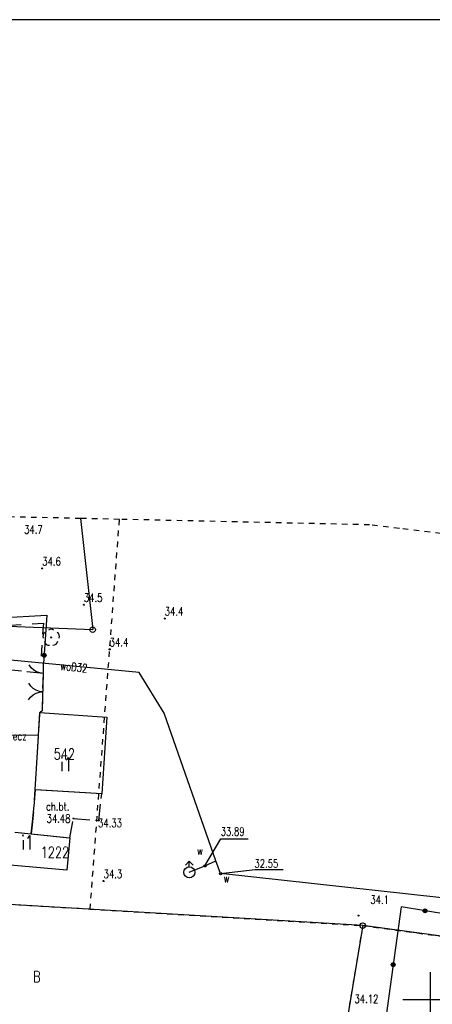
# Model space of a CAD drawing. Header units: millimetres. Extents: x 42484 to 45713, y 27065 to 28593.
# Tile 8 of 23: x 42555 to 42592, y 28504 to 28593. Entities that reach past the tile are written whole.
import ezdxf
from ezdxf.enums import TextEntityAlignment as Align

# ---------------------------------------------------------------- set-up
doc = ezdxf.new("R2010")
doc.units = ezdxf.units.MM
for name, pattern in [('1', [2, 1, -1]), ('2', [1, 0.5, -0.5]), ('423', [2, 1.5, -0.5]), ('901', [0])]:
    doc.linetypes.add(name, pattern=pattern)
for name, color, linetype in [('202-punkt_graniczny', 7, 'Continuous'), ('210-oznaczenie_konturu_uzytku_g', 7, 'Continuous'), ('218-kontur_uzytku_gruntowego', 7, 'Continuous'), ('219-dzialka_ewidencyjna', 7, 'Continuous'), ('312-budynek_ewidencyjny', 7, 'Continuous'), ('312-oznaczenie_budynku_ewidency', 7, 'Continuous'), ('brama', 7, 'Continuous'), ('chodnik', 7, 'Continuous'), ('chodnik-Atr17', 7, 'Continuous'), ('drzewo_lisciaste', 7, 'Continuous'), ('furtka', 7, 'Continuous'), ('hydrant', 7, 'Continuous'), ('inny_obiekt_zagospodarowania_te', 7, 'Continuous'), ('ogrodzenie_trwale', 7, 'Continuous'), ('opisy', 7, 'Continuous'), ('pikieta_naturalna', 7, 'Continuous'), ('pikieta_naturalna-Atr2', 7, 'Continuous'), ('pikieta_sztuczna', 7, 'Continuous'), ('pikieta_sztuczna-Atr2', 7, 'Continuous'), ('przewod_kanalizacyjny', 7, 'Continuous'), ('przewod_kanalizacyjny-Atr1', 7, 'Continuous'), ('przewod_wodociagowy', 7, 'Continuous'), ('przewod_wodociagowy-Atr1', 7, 'Continuous'), ('rzedna-Atr2', 7, 'Continuous'), ('Zakres', 7, 'Continuous'), ('zasuwa_lub_zawor', 7, 'Continuous'), ('zasuwa_lub_zawor-Atr17', 7, 'Continuous')]:
    doc.layers.add(name, color=color, linetype=linetype)
doc.layers.add('KAM-pro Biała Zarys', color=7, linetype='Continuous', lineweight=9)
doc.styles.add('STYL_ARIAL', font='simplex', dxfattribs={"width": 0.75, "oblique": 0.1})

# ---------------------------------------------------------------- blocks, each defined once
blk = doc.blocks.new('202')
at = {"color": 0}
blk.add_circle((0, 0), 0.25, dxfattribs=at)
blk = doc.blocks.new('OK02')
at = {"color": 7}
for points in [[(-0.75, 1.299, 0), (-0.4963, 1.1147, 0), (-0.2865, 0.8817, 0), (-0.1297, 0.6101, 0), (-0.0328, 0.3119, 0), (0, 0, 0)], [(0, 0, 0), (0.0328, 0.3119, 0), (0.1297, 0.6101, 0), (0.2865, 0.8817, 0), (0.4963, 1.1147, 0), (0.75, 1.299, 0)]]:
    blk.add_polyline3d(points, dxfattribs=at)
blk = doc.blocks.new('OK04')
at = {"color": 7}
blk.add_polyline3d([(0, 0.001, 0), (0.0328, 0.3129, 0), (0.1297, 0.6111, 0), (0.2865, 0.8827, 0), (0.4963, 1.1157, 0), (0.75, 1.3, 0)], dxfattribs=at)
blk = doc.blocks.new('PW01')
at = {"color": 7}
blk.add_polyline3d([(0.045, 0, 0), (0.0318, -0.0318, 0), (0, -0.045, 0), (-0.0318, -0.0318, 0), (-0.045, 0, 0), (-0.0318, 0.0318, 0), (0, 0.045, 0), (0.0318, 0.0318, 0), (0.045, 0, 0)], dxfattribs=at)
blk = doc.blocks.new('922')
at = {"color": 0}
blk.add_circle((0, 0), 0.05, dxfattribs=at)
for centre, radius, start, end in [((-0.35, 0.1), 0.4, 119.84816, 203.51949), ((0, 0.35), 0.4, 50.114, 129.886), ((0.35, 0.1), 0.4, 336.88451, 60.15184), ((-0.2, -0.3), 0.4, 187.477, 278.47884), ((0.2, -0.275), 0.425, 262.64593, 349.62892)]:
    blk.add_arc(centre, radius, start, end, dxfattribs=at)
blk = doc.blocks.new('513')
at = {"color": 0}
for p, q in [((-0.35, 0.65), (0, 1)), ((0, 0.5), (0, 1)), ((0, 1), (0.35, 0.65))]:
    blk.add_line(p, q, dxfattribs=at)
blk.add_circle((0, 0), 0.5, dxfattribs=at)

msp = doc.modelspace()

# ---------------------------------------------------------------- linework, layer by layer
at = {"layer": '218-kontur_uzytku_gruntowego', "color": 3, "linetype": '2'}
for points in [[(42561.031, 28512.486, 0), (42563.69, 28547.916, 0)], [(42561.031, 28512.486, 0), (42544.021, 28513.486, 0)], [(42561.031, 28512.486, 0), (42585.771, 28511.006, 0)], [(42585.771, 28511.006, 0), (42579.361, 28472.566, 0)], [(42585.771, 28511.006, 0), (42611.661, 28507.506, 0)], [(42611.661, 28507.506, 0), (42585.771, 28511.006, 0)]]:
    msp.add_polyline3d(points, dxfattribs=at)
at = {"layer": '219-dzialka_ewidencyjna', "color": 7}
for points in [[(42560.161, 28547.994, 0), (42561.261, 28537.896, 0)], [(42526.681, 28539.276, 0), (42561.261, 28537.896, 0)], [(42585.771, 28511.006, 0), (42544.021, 28513.486, 0)], [(42585.771, 28511.006, 0), (42579.361, 28472.566, 0)], [(42611.661, 28507.506, 0), (42585.771, 28511.006, 0)]]:
    msp.add_polyline3d(points, dxfattribs=at)
at = {"layer": '312-budynek_ewidencyjny', "color": 7}
for points in [[(42556.251, 28526.726, 0), (42556.471, 28530.366, 0)], [(42556.471, 28530.366, 0), (42562.551, 28529.956, 0)], [(42562.551, 28529.956, 0), (42562.091, 28522.986, 0)], [(42556.051, 28523.326, 0), (42556.251, 28526.726, 0)], [(42562.091, 28522.986, 0), (42556.051, 28523.326, 0)], [(42554.191, 28519.486, 0), (42559.201, 28518.976, 0)], [(42559.201, 28518.976, 0), (42558.911, 28516.036, 0)], [(42558.911, 28516.036, 0), (42553.781, 28516.486, 0)]]:
    msp.add_polyline3d(points, dxfattribs=at)
at = {"layer": 'brama', "color": 7}
msp.add_polyline3d([(42556.701, 28530.566, 0), (42556.781, 28533.916, 0)], dxfattribs=at)
at = {"layer": 'chodnik', "color": 7, "linetype": '423'}
for points in [[(42554.191, 28519.486, 0), (42555.671, 28519.336, 0), (42555.811, 28520.426, 0), (42556.051, 28523.326, 0), (42556.251, 28526.726, 0), (42556.471, 28530.366, 0), (42556.701, 28530.566, 0), (42556.781, 28533.916, 0), (42551.311, 28534.476, 0)], [(42556.051, 28523.326, 0), (42555.811, 28520.426, 0), (42555.671, 28519.336, 0), (42559.201, 28518.976, 0), (42559.511, 28520.736, 0), (42561.811, 28520.556, 0), (42562.091, 28522.986, 0), (42556.051, 28523.326, 0)]]:
    msp.add_polyline3d(points, dxfattribs=at)
at = {"layer": 'furtka', "color": 7}
msp.add_polyline3d([(42556.781, 28533.916, 0), (42556.801, 28534.816, 0)], dxfattribs=at)
at = {"layer": 'inny_obiekt_zagospodarowania_te', "color": 7, "linetype": '1'}
msp.add_polyline3d([(42545.791, 28537.796, 0), (42556.791, 28538.476, 0), (42556.551, 28535.116, 0)], dxfattribs=at)
at = {"layer": 'KAM-pro Biała Zarys', "lineweight": 30}
msp.add_lwpolyline([(42780.83, 28593.311), (42483.83, 28593.311), (42483.83, 28383.311), (42780.83, 28383.311)], close=True, dxfattribs=at)
at = {"layer": 'ogrodzenie_trwale', "color": 7, "linetype": '901'}
for points in [[(42545.791, 28538.576, 0), (42557.111, 28539.216, 0), (42556.801, 28534.816, 0)], [(42589.261, 28512.706, 0), (42587.641, 28500.856, 0)], [(42595.881, 28511.606, 0), (42589.261, 28512.706, 0)]]:
    msp.add_polyline3d(points, dxfattribs=at)
at = {"layer": 'ogrodzenie_trwale', "color": 7}
for centre, radius in [((42556.854, 28535.564), 0.175), ((42556.854, 28535.564), 0.158), ((42556.854, 28535.564), 0.14), ((42556.854, 28535.564), 0.122), ((42556.854, 28535.564), 0.105), ((42556.854, 28535.564), 0.0875), ((42556.854, 28535.564), 0.07), ((42556.854, 28535.564), 0.0525), ((42556.854, 28535.564), 0.035), ((42591.432, 28512.346), 0.175), ((42591.432, 28512.346), 0.158), ((42591.432, 28512.346), 0.14), ((42591.432, 28512.346), 0.122), ((42591.432, 28512.346), 0.105), ((42591.432, 28512.346), 0.0875), ((42591.432, 28512.346), 0.07), ((42591.432, 28512.346), 0.0525), ((42591.432, 28512.346), 0.035), ((42588.543, 28507.456), 0.175), ((42588.543, 28507.456), 0.158), ((42588.543, 28507.456), 0.14), ((42588.543, 28507.456), 0.122), ((42588.543, 28507.456), 0.105), ((42588.543, 28507.456), 0.0875), ((42588.543, 28507.456), 0.07), ((42588.543, 28507.456), 0.0525), ((42588.543, 28507.456), 0.035)]:
    msp.add_circle(centre, radius, dxfattribs=at)
at = {"layer": 'opisy', "color": 7}
for points in [[(42591.931, 28501.776, 0), (42591.931, 28506.776, 0)], [(42589.431, 28504.276, 0), (42594.431, 28504.276, 0)]]:
    msp.add_polyline3d(points, dxfattribs=at)
at = {"layer": 'przewod_kanalizacyjny', "color": 34}
msp.add_polyline3d([(42556.341, 28528.276, 0), (42550.221, 28528.296, 0), (42549.061, 28528.586, 0)], dxfattribs=at)
at = {"layer": 'przewod_wodociagowy', "color": 5}
for points in [[(42572.851, 28515.736, 0), (42572.451, 28516.876, 0), (42567.741, 28530.316, 0), (42565.491, 28533.986, 0), (42543.721, 28536.076, 0), (42538.521, 28535.756, 0)], [(42570.031, 28515.846, 0), (42571.451, 28516.446, 0), (42572.451, 28516.876, 0)], [(42615.521, 28511.046, 0), (42572.851, 28515.736, 0)]]:
    msp.add_polyline3d(points, dxfattribs=at)
at = {"layer": 'rzedna-Atr2', "color": 7}
for points in [[(42571.451, 28516.446, 0), (42572.881, 28518.896, 0), (42575.386, 28518.896, 0)], [(42572.851, 28515.736, 0), (42576.001, 28516.116, 0), (42578.538, 28516.116, 0)]]:
    msp.add_polyline3d(points, dxfattribs=at)
at = {"layer": 'Zakres', "color": 3, "linetype": '2', "lineweight": 30}
msp.add_polyline3d([(42658.39, 28538.554, 0), (42589.106, 28547.082, 0), (42586.391, 28547.416, 0), (42563.69, 28547.916, 0), (42560.161, 28547.994, 0), (42545.145, 28548.324, 0)], dxfattribs=at)
at = {"layer": 'zasuwa_lub_zawor', "color": 5}
for points in [[(42571.383, 28516.364, 0), (42571.357, 28516.436, 0), (42571.389, 28516.505, 0), (42571.461, 28516.531, 0), (42571.53, 28516.499, 0), (42571.556, 28516.427, 0), (42571.524, 28516.357, 0), (42571.452, 28516.331, 0), (42571.383, 28516.364, 0)], [(42572.803, 28515.659, 0), (42572.777, 28515.731, 0), (42572.81, 28515.8, 0), (42572.882, 28515.826, 0), (42572.951, 28515.793, 0), (42572.977, 28515.722, 0), (42572.945, 28515.652, 0), (42572.873, 28515.626, 0), (42572.803, 28515.659, 0)]]:
    msp.add_polyline3d(points, dxfattribs=at)

# ---------------------------------------------------------------- block references
at = {"layer": '202-punkt_graniczny', "color": 7}
for p in [(42561.261, 28537.896), (42585.771, 28511.006)]:
    msp.add_blockref('202', p, dxfattribs=at)
at = {"layer": 'brama', "color": 7, "rotation": 88.63084000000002}
msp.add_blockref('OK02', (42556.741, 28532.241), dxfattribs=at)
at = {"layer": 'drzewo_lisciaste', "color": 3}
msp.add_blockref('922', (42557.491, 28537.186), dxfattribs=at)
at = {"layer": 'furtka', "color": 7, "rotation": 88.72824}
msp.add_blockref('OK04', (42556.781, 28533.916), dxfattribs=at)
at = {"layer": 'hydrant', "color": 5}
msp.add_blockref('513', (42570.031, 28515.846), dxfattribs=at)
at = {"layer": 'pikieta_naturalna', "color": 7}
for p in [(42556.681, 28543.456), (42560.461, 28540.156), (42567.801, 28538.906), (42562.801, 28536.106), (42562.251, 28515.056), (42585.391, 28511.916)]:
    msp.add_blockref('PW01', p, dxfattribs=at)
at = {"layer": 'pikieta_sztuczna', "color": 7}
for p in [(42559.511, 28520.736), (42561.811, 28520.556)]:
    msp.add_blockref('PW01', p, dxfattribs=at)

# ---------------------------------------------------------------- texts
at = {"layer": '210-oznaczenie_konturu_uzytku_g', "color": 3, "style": 'STYL_ARIAL', "width": 0.75}
msp.add_text('B', height=1, dxfattribs=at).set_placement((42555.861, 28505.572), align=Align.BOTTOM_LEFT)
at = {"layer": '312-oznaczenie_budynku_ewidency', "color": 7, "style": 'STYL_ARIAL', "width": 0.75}
msp.add_text('542', height=1, dxfattribs=at).set_placement((42557.731, 28527.096), align=Align.TOP_LEFT)
msp.add_text('i1', height=1.25, dxfattribs=at).set_placement((42558.861, 28524.666), align=Align.BOTTOM_CENTER)
for s, height, p in [('i1', 1.25, (42554.781, 28517.556)), ('1222', 1, (42556.551, 28516.872))]:
    msp.add_text(s, height=height, dxfattribs=at).set_placement(p, align=Align.BOTTOM_LEFT)
at = {"layer": 'chodnik-Atr17', "color": 7, "style": 'STYL_ARIAL', "width": 0.75}
msp.add_text('ch.bt.', height=0.75, dxfattribs=at).set_placement((42557.031, 28521.228), align=Align.BOTTOM_LEFT)
at = {"layer": 'pikieta_naturalna-Atr2', "color": 7, "style": 'STYL_ARIAL', "width": 0.75}
for s, p in [('34.7', (42555.041, 28546.388)), ('34.6', (42556.681, 28543.498)), ('34.5', (42560.461, 28540.198)), ('34.4', (42567.801, 28538.948)), ('34.4', (42562.801, 28536.148)), ('34.3', (42562.251, 28515.098)), ('34.1', (42586.471, 28512.758))]:
    msp.add_text(s, height=0.75, dxfattribs=at).set_placement(p, align=Align.BOTTOM_LEFT)
at = {"layer": 'pikieta_sztuczna-Atr2', "color": 7, "style": 'STYL_ARIAL', "width": 0.75}
for s, p in [('34.48', (42558.161, 28520.128)), ('34.33', (42562.831, 28519.718))]:
    msp.add_text(s, height=0.75, dxfattribs=at).set_placement(p, align=Align.BOTTOM_CENTER)
at = {"layer": 'przewod_kanalizacyjny-Atr1', "color": 34, "style": 'STYL_ARIAL', "width": 0.75}
msp.add_text('klD-niecz', height=0.75, rotation=359.848, dxfattribs=at).set_placement((42551.611, 28528.234), align=Align.MIDDLE_LEFT)
at = {"layer": 'przewod_wodociagowy-Atr1', "color": 5, "style": 'STYL_ARIAL', "width": 0.75}
msp.add_text('woD32', height=0.75, rotation=354.516, dxfattribs=at).set_placement((42558.335, 28534.614), align=Align.MIDDLE_LEFT)
at = {"layer": 'rzedna-Atr2', "color": 5, "style": 'STYL_ARIAL', "width": 0.75}
for s, p in [('33.89', (42572.881, 28518.946)), ('32.55', (42575.942, 28516.048))]:
    msp.add_text(s, height=0.75, dxfattribs=at).set_placement(p, align=Align.BOTTOM_LEFT)
at = {"layer": 'rzedna-Atr2', "color": 34, "style": 'STYL_ARIAL', "width": 0.75}
msp.add_text('34.12', height=0.75, dxfattribs=at).set_placement((42585.026, 28503.743), align=Align.BOTTOM_LEFT)
at = {"layer": 'zasuwa_lub_zawor-Atr17', "color": 5, "style": 'STYL_ARIAL', "width": 0.75}
for p in [(42570.741, 28517.198), (42573.151, 28514.708)]:
    msp.add_text('w', height=0.75, dxfattribs=at).set_placement(p, align=Align.BOTTOM_LEFT)

doc.saveas('drawing.dxf')
